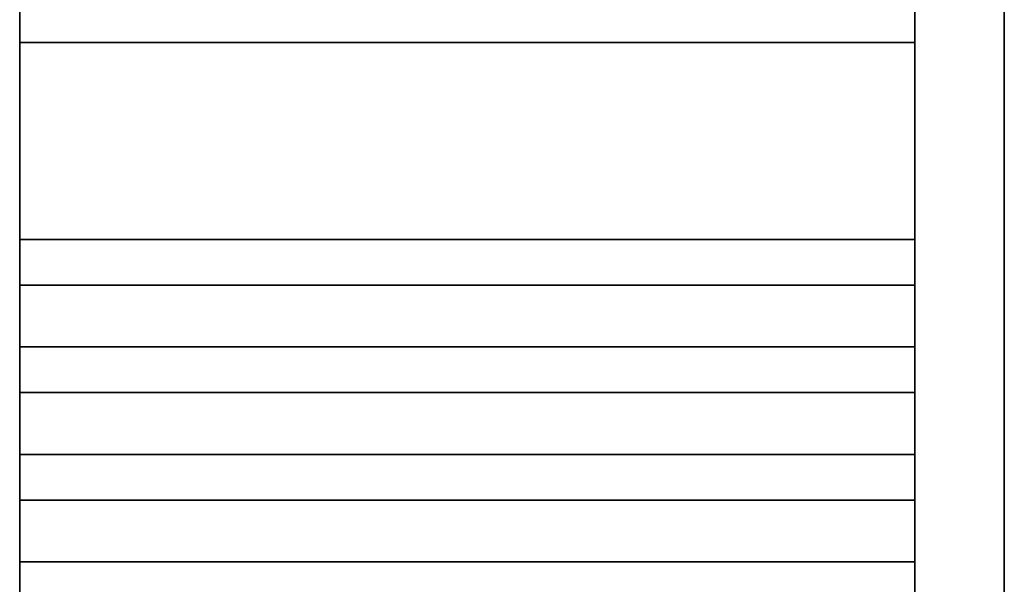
# Model space of a CAD drawing. Header units: millimetres. Extents: x 1279 to 58476, y -6899 to 74987.
# Tile 51 of 157: x 8739 to 9289, y -3309 to -2994. Entities that reach past the tile are written whole.
import ezdxf

# ---------------------------------------------------------------- set-up
doc = ezdxf.new("R2010")
doc.units = ezdxf.units.MM
doc.layers.add('UT_ZAŘÍZENÍ - OT', color=3, linetype='Continuous', lineweight=35)

msp = doc.modelspace()

# ---------------------------------------------------------------- linework, layer by layer
at = {"layer": 'UT_ZAŘÍZENÍ - OT', "linetype": 'Continuous'}
for p, q in [((8738.83, -1752.53), (8738.83, -3572.53)), ((9238.83, -3572.53), (9238.83, -1752.53)), ((9288.83, -1752.53), (9288.83, -3572.53)), ((9238.83, -3006.8), (8738.83, -3006.8)), ((9238.83, -3006.8), (8738.83, -3006.8)), ((9238.83, -3006.8), (8738.83, -3006.8)), ((9238.83, -3006.8), (8738.83, -3006.8)), ((9238.83, -3006.8), (8738.83, -3006.8)), ((9238.83, -3006.8), (8738.83, -3006.8)), ((9238.83, -3006.8), (8738.83, -3006.8)), ((9238.83, -3006.8), (8738.83, -3006.8)), ((9238.83, -3006.8), (8738.83, -3006.8)), ((9238.83, -3006.8), (8738.83, -3006.8)), ((9238.83, -3006.8), (8738.83, -3006.8)), ((9238.83, -3006.8), (8738.83, -3006.8)), ((9238.83, -3006.8), (8738.83, -3006.8)), ((9238.83, -3006.8), (8738.83, -3006.8)), ((9238.83, -3006.8), (8738.83, -3006.8)), ((9238.83, -3006.8), (8738.83, -3006.8)), ((9238.83, -3006.8), (8738.83, -3006.8)), ((9238.83, -3006.8), (8738.83, -3006.8)), ((9238.83, -3006.8), (8738.83, -3006.8)), ((9238.83, -3006.8), (8738.83, -3006.8)), ((9238.83, -3006.8), (8738.83, -3006.8)), ((9238.83, -3006.8), (8738.83, -3006.8)), ((9238.83, -3006.8), (8738.83, -3006.8)), ((9238.83, -3006.8), (8738.83, -3006.8)), ((9238.83, -3006.8), (8738.83, -3006.8)), ((9238.83, -3006.8), (8738.83, -3006.8)), ((9238.83, -3006.8), (8738.83, -3006.8)), ((9238.83, -3006.8), (8738.83, -3006.8)), ((9238.83, -3006.8), (8738.83, -3006.8)), ((9238.83, -3006.8), (8738.83, -3006.8)), ((9238.83, -3006.8), (8738.83, -3006.8)), ((9238.83, -3006.8), (8738.83, -3006.8)), ((9238.83, -3006.8), (8738.83, -3006.8)), ((9238.83, -3006.8), (8738.83, -3006.8)), ((9238.83, -3116.8), (8738.83, -3116.8)), ((9238.83, -3116.8), (8738.83, -3116.8)), ((9238.83, -3116.8), (8738.83, -3116.8)), ((9238.83, -3116.8), (8738.83, -3116.8)), ((9238.83, -3116.8), (8738.83, -3116.8)), ((9238.83, -3116.8), (8738.83, -3116.8)), ((9238.83, -3116.8), (8738.83, -3116.8)), ((9238.83, -3116.8), (8738.83, -3116.8)), ((9238.83, -3116.8), (8738.83, -3116.8)), ((9238.83, -3116.8), (8738.83, -3116.8)), ((9238.83, -3116.8), (8738.83, -3116.8)), ((9238.83, -3116.8), (8738.83, -3116.8)), ((9238.83, -3116.8), (8738.83, -3116.8)), ((9238.83, -3116.8), (8738.83, -3116.8)), ((9238.83, -3116.8), (8738.83, -3116.8)), ((9238.83, -3116.8), (8738.83, -3116.8)), ((9238.83, -3116.8), (8738.83, -3116.8)), ((9238.83, -3116.8), (8738.83, -3116.8)), ((9238.83, -3116.8), (8738.83, -3116.8)), ((9238.83, -3116.8), (8738.83, -3116.8)), ((9238.83, -3116.8), (8738.83, -3116.8)), ((9238.83, -3116.8), (8738.83, -3116.8)), ((9238.83, -3116.8), (8738.83, -3116.8)), ((9238.83, -3116.8), (8738.83, -3116.8)), ((9238.83, -3116.8), (8738.83, -3116.8)), ((9238.83, -3116.8), (8738.83, -3116.8)), ((9238.83, -3116.8), (8738.83, -3116.8)), ((9238.83, -3116.8), (8738.83, -3116.8)), ((9238.83, -3116.8), (8738.83, -3116.8)), ((9238.83, -3116.8), (8738.83, -3116.8)), ((9238.83, -3116.8), (8738.83, -3116.8)), ((9238.83, -3116.8), (8738.83, -3116.8)), ((9238.83, -3116.8), (8738.83, -3116.8)), ((9238.83, -3116.8), (8738.83, -3116.8)), ((9238.83, -3142.26), (8738.83, -3142.26)), ((9238.83, -3142.26), (8738.83, -3142.26)), ((9238.83, -3142.26), (8738.83, -3142.26)), ((9238.83, -3142.26), (8738.83, -3142.26)), ((9238.83, -3142.26), (8738.83, -3142.26)), ((9238.83, -3142.26), (8738.83, -3142.26)), ((9238.83, -3142.26), (8738.83, -3142.26)), ((9238.83, -3142.26), (8738.83, -3142.26)), ((9238.83, -3142.26), (8738.83, -3142.26)), ((9238.83, -3142.26), (8738.83, -3142.26)), ((9238.83, -3142.26), (8738.83, -3142.26)), ((9238.83, -3142.26), (8738.83, -3142.26)), ((9238.83, -3142.26), (8738.83, -3142.26)), ((9238.83, -3142.26), (8738.83, -3142.26)), ((9238.83, -3142.26), (8738.83, -3142.26)), ((9238.83, -3142.26), (8738.83, -3142.26)), ((9238.83, -3142.26), (8738.83, -3142.26)), ((9238.83, -3142.26), (8738.83, -3142.26)), ((9238.83, -3142.26), (8738.83, -3142.26)), ((9238.83, -3142.26), (8738.83, -3142.26)), ((9238.83, -3142.26), (8738.83, -3142.26)), ((9238.83, -3142.26), (8738.83, -3142.26)), ((9238.83, -3142.26), (8738.83, -3142.26)), ((9238.83, -3142.26), (8738.83, -3142.26)), ((9238.83, -3142.26), (8738.83, -3142.26)), ((9238.83, -3142.26), (8738.83, -3142.26)), ((9238.83, -3142.26), (8738.83, -3142.26)), ((9238.83, -3142.26), (8738.83, -3142.26)), ((9238.83, -3142.26), (8738.83, -3142.26)), ((9238.83, -3142.26), (8738.83, -3142.26)), ((9238.83, -3142.26), (8738.83, -3142.26)), ((9238.83, -3142.26), (8738.83, -3142.26)), ((9238.83, -3142.26), (8738.83, -3142.26)), ((9238.83, -3142.26), (8738.83, -3142.26)), ((9238.83, -3176.8), (8738.83, -3176.8)), ((9238.83, -3176.8), (8738.83, -3176.8)), ((9238.83, -3176.8), (8738.83, -3176.8)), ((9238.83, -3176.8), (8738.83, -3176.8)), ((9238.83, -3176.8), (8738.83, -3176.8)), ((9238.83, -3176.8), (8738.83, -3176.8)), ((9238.83, -3176.8), (8738.83, -3176.8)), ((9238.83, -3176.8), (8738.83, -3176.8)), ((9238.83, -3176.8), (8738.83, -3176.8)), ((9238.83, -3176.8), (8738.83, -3176.8)), ((9238.83, -3176.8), (8738.83, -3176.8)), ((9238.83, -3176.8), (8738.83, -3176.8)), ((9238.83, -3176.8), (8738.83, -3176.8)), ((9238.83, -3176.8), (8738.83, -3176.8)), ((9238.83, -3176.8), (8738.83, -3176.8)), ((9238.83, -3176.8), (8738.83, -3176.8)), ((9238.83, -3176.8), (8738.83, -3176.8)), ((9238.83, -3176.8), (8738.83, -3176.8)), ((9238.83, -3176.8), (8738.83, -3176.8)), ((9238.83, -3176.8), (8738.83, -3176.8)), ((9238.83, -3176.8), (8738.83, -3176.8)), ((9238.83, -3176.8), (8738.83, -3176.8)), ((9238.83, -3176.8), (8738.83, -3176.8)), ((9238.83, -3176.8), (8738.83, -3176.8)), ((9238.83, -3176.8), (8738.83, -3176.8)), ((9238.83, -3176.8), (8738.83, -3176.8)), ((9238.83, -3176.8), (8738.83, -3176.8)), ((9238.83, -3176.8), (8738.83, -3176.8)), ((9238.83, -3176.8), (8738.83, -3176.8)), ((9238.83, -3176.8), (8738.83, -3176.8)), ((9238.83, -3176.8), (8738.83, -3176.8)), ((9238.83, -3176.8), (8738.83, -3176.8)), ((9238.83, -3176.8), (8738.83, -3176.8)), ((9238.83, -3176.8), (8738.83, -3176.8)), ((9238.83, -3202.26), (8738.83, -3202.26)), ((9238.83, -3202.26), (8738.83, -3202.26)), ((9238.83, -3202.26), (8738.83, -3202.26)), ((9238.83, -3202.26), (8738.83, -3202.26)), ((9238.83, -3202.26), (8738.83, -3202.26)), ((9238.83, -3202.26), (8738.83, -3202.26)), ((9238.83, -3202.26), (8738.83, -3202.26)), ((9238.83, -3202.26), (8738.83, -3202.26)), ((9238.83, -3202.26), (8738.83, -3202.26)), ((9238.83, -3202.26), (8738.83, -3202.26)), ((9238.83, -3202.26), (8738.83, -3202.26)), ((9238.83, -3202.26), (8738.83, -3202.26)), ((9238.83, -3202.26), (8738.83, -3202.26)), ((9238.83, -3202.26), (8738.83, -3202.26)), ((9238.83, -3202.26), (8738.83, -3202.26)), ((9238.83, -3202.26), (8738.83, -3202.26)), ((9238.83, -3202.26), (8738.83, -3202.26)), ((9238.83, -3202.26), (8738.83, -3202.26)), ((9238.83, -3202.26), (8738.83, -3202.26)), ((9238.83, -3202.26), (8738.83, -3202.26)), ((9238.83, -3202.26), (8738.83, -3202.26)), ((9238.83, -3202.26), (8738.83, -3202.26)), ((9238.83, -3202.26), (8738.83, -3202.26)), ((9238.83, -3202.26), (8738.83, -3202.26)), ((9238.83, -3202.26), (8738.83, -3202.26)), ((9238.83, -3202.26), (8738.83, -3202.26)), ((9238.83, -3202.26), (8738.83, -3202.26)), ((9238.83, -3202.26), (8738.83, -3202.26)), ((9238.83, -3202.26), (8738.83, -3202.26)), ((9238.83, -3202.26), (8738.83, -3202.26)), ((9238.83, -3202.26), (8738.83, -3202.26)), ((9238.83, -3202.26), (8738.83, -3202.26)), ((9238.83, -3202.26), (8738.83, -3202.26)), ((9238.83, -3202.26), (8738.83, -3202.26)), ((9238.83, -3236.8), (8738.83, -3236.8)), ((9238.83, -3236.8), (8738.83, -3236.8)), ((9238.83, -3236.8), (8738.83, -3236.8)), ((9238.83, -3236.8), (8738.83, -3236.8)), ((9238.83, -3236.8), (8738.83, -3236.8)), ((9238.83, -3236.8), (8738.83, -3236.8)), ((9238.83, -3236.8), (8738.83, -3236.8)), ((9238.83, -3236.8), (8738.83, -3236.8)), ((9238.83, -3236.8), (8738.83, -3236.8)), ((9238.83, -3236.8), (8738.83, -3236.8)), ((9238.83, -3236.8), (8738.83, -3236.8)), ((9238.83, -3236.8), (8738.83, -3236.8)), ((9238.83, -3236.8), (8738.83, -3236.8)), ((9238.83, -3236.8), (8738.83, -3236.8)), ((9238.83, -3236.8), (8738.83, -3236.8)), ((9238.83, -3236.8), (8738.83, -3236.8)), ((9238.83, -3236.8), (8738.83, -3236.8)), ((9238.83, -3236.8), (8738.83, -3236.8)), ((9238.83, -3236.8), (8738.83, -3236.8)), ((9238.83, -3236.8), (8738.83, -3236.8)), ((9238.83, -3236.8), (8738.83, -3236.8)), ((9238.83, -3236.8), (8738.83, -3236.8)), ((9238.83, -3236.8), (8738.83, -3236.8)), ((9238.83, -3236.8), (8738.83, -3236.8)), ((9238.83, -3236.8), (8738.83, -3236.8)), ((9238.83, -3236.8), (8738.83, -3236.8)), ((9238.83, -3236.8), (8738.83, -3236.8)), ((9238.83, -3236.8), (8738.83, -3236.8)), ((9238.83, -3236.8), (8738.83, -3236.8)), ((9238.83, -3236.8), (8738.83, -3236.8)), ((9238.83, -3236.8), (8738.83, -3236.8)), ((9238.83, -3236.8), (8738.83, -3236.8)), ((9238.83, -3236.8), (8738.83, -3236.8)), ((9238.83, -3236.8), (8738.83, -3236.8)), ((9238.83, -3262.26), (8738.83, -3262.26)), ((9238.83, -3262.26), (8738.83, -3262.26)), ((9238.83, -3262.26), (8738.83, -3262.26)), ((9238.83, -3262.26), (8738.83, -3262.26)), ((9238.83, -3262.26), (8738.83, -3262.26)), ((9238.83, -3262.26), (8738.83, -3262.26)), ((9238.83, -3262.26), (8738.83, -3262.26)), ((9238.83, -3262.26), (8738.83, -3262.26)), ((9238.83, -3262.26), (8738.83, -3262.26)), ((9238.83, -3262.26), (8738.83, -3262.26)), ((9238.83, -3262.26), (8738.83, -3262.26)), ((9238.83, -3262.26), (8738.83, -3262.26)), ((9238.83, -3262.26), (8738.83, -3262.26)), ((9238.83, -3262.26), (8738.83, -3262.26)), ((9238.83, -3262.26), (8738.83, -3262.26)), ((9238.83, -3262.26), (8738.83, -3262.26)), ((9238.83, -3262.26), (8738.83, -3262.26)), ((9238.83, -3262.26), (8738.83, -3262.26)), ((9238.83, -3262.26), (8738.83, -3262.26)), ((9238.83, -3262.26), (8738.83, -3262.26)), ((9238.83, -3262.26), (8738.83, -3262.26)), ((9238.83, -3262.26), (8738.83, -3262.26)), ((9238.83, -3262.26), (8738.83, -3262.26)), ((9238.83, -3262.26), (8738.83, -3262.26)), ((9238.83, -3262.26), (8738.83, -3262.26)), ((9238.83, -3262.26), (8738.83, -3262.26)), ((9238.83, -3262.26), (8738.83, -3262.26)), ((9238.83, -3262.26), (8738.83, -3262.26)), ((9238.83, -3262.26), (8738.83, -3262.26)), ((9238.83, -3262.26), (8738.83, -3262.26)), ((9238.83, -3262.26), (8738.83, -3262.26)), ((9238.83, -3262.26), (8738.83, -3262.26)), ((9238.83, -3262.26), (8738.83, -3262.26)), ((9238.83, -3262.26), (8738.83, -3262.26)), ((9238.83, -3296.8), (8738.83, -3296.8)), ((9238.83, -3296.8), (8738.83, -3296.8)), ((9238.83, -3296.8), (8738.83, -3296.8)), ((9238.83, -3296.8), (8738.83, -3296.8)), ((9238.83, -3296.8), (8738.83, -3296.8)), ((9238.83, -3296.8), (8738.83, -3296.8)), ((9238.83, -3296.8), (8738.83, -3296.8)), ((9238.83, -3296.8), (8738.83, -3296.8)), ((9238.83, -3296.8), (8738.83, -3296.8)), ((9238.83, -3296.8), (8738.83, -3296.8)), ((9238.83, -3296.8), (8738.83, -3296.8)), ((9238.83, -3296.8), (8738.83, -3296.8)), ((9238.83, -3296.8), (8738.83, -3296.8)), ((9238.83, -3296.8), (8738.83, -3296.8)), ((9238.83, -3296.8), (8738.83, -3296.8)), ((9238.83, -3296.8), (8738.83, -3296.8)), ((9238.83, -3296.8), (8738.83, -3296.8)), ((9238.83, -3296.8), (8738.83, -3296.8)), ((9238.83, -3296.8), (8738.83, -3296.8)), ((9238.83, -3296.8), (8738.83, -3296.8)), ((9238.83, -3296.8), (8738.83, -3296.8)), ((9238.83, -3296.8), (8738.83, -3296.8)), ((9238.83, -3296.8), (8738.83, -3296.8)), ((9238.83, -3296.8), (8738.83, -3296.8)), ((9238.83, -3296.8), (8738.83, -3296.8)), ((9238.83, -3296.8), (8738.83, -3296.8)), ((9238.83, -3296.8), (8738.83, -3296.8)), ((9238.83, -3296.8), (8738.83, -3296.8)), ((9238.83, -3296.8), (8738.83, -3296.8)), ((9238.83, -3296.8), (8738.83, -3296.8)), ((9238.83, -3296.8), (8738.83, -3296.8)), ((9238.83, -3296.8), (8738.83, -3296.8)), ((9238.83, -3296.8), (8738.83, -3296.8)), ((9238.83, -3296.8), (8738.83, -3296.8))]:
    msp.add_line(p, q, dxfattribs=at)

doc.saveas('drawing.dxf')
